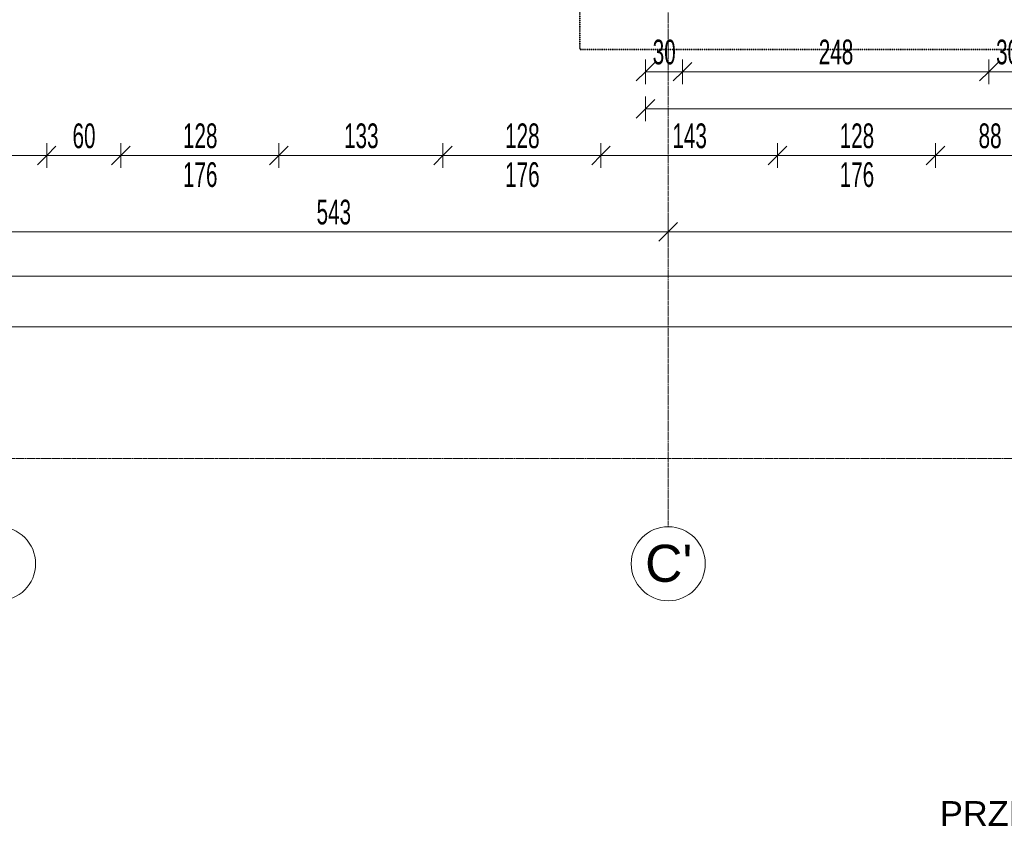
# Model space of a CAD drawing. Header units: millimetres. Extents: x -56965 to 15328, y -25411 to 16900.
# Tile 18 of 69: x -29662 to -21686, y -23801 to -17272. Entities that reach past the tile are written whole.
import ezdxf

# ---------------------------------------------------------------- set-up
doc = ezdxf.new("R2010")
doc.units = ezdxf.units.MM
doc.linetypes.add('__FK_przerywana', pattern=[3.2004, 1.6002, -1.6002])
doc.linetypes.add('Linia siatki', pattern=[22.225, 12.7, -3.175, 3.175, -3.175])
for name, color, linetype, lineweight in [('A-ANNO-DIMS', 7, 'Continuous', 5), ('A-ANNO-DIMS-100', 7, 'Continuous', 5), ('G-ANNO-SYMB', 7, 'Continuous', 5), ('S-GRID', 7, 'Continuous', 5), ('S-GRID-IDEN', 7, 'Continuous', 5)]:
    doc.layers.add(name, color=color, linetype=linetype, lineweight=lineweight)
doc.layers.add('A-DETL', color=7, linetype='Continuous', lineweight=5, true_color=0x00a600)
doc.styles.add('Arial', font='arial.ttf', dxfattribs={"height": 200})
doc.styles.add('Arial_2', font='arial.ttf', dxfattribs={"height": 300})
doc.styles.add('Arial_4', font='arial.ttf', dxfattribs={"width": 0.6, "height": 200})
doc.dimstyles.new('standard_wielkość_otworów', dxfattribs={"dimscale": 304.8, "dimtxt": 204.05188, "dimasz": 0.492126, "dimexe": 0.328084, "dimexo": 0.0625, "dimgap": 0, "dimtad": 1, "dimdec": 0, "dimlfac": 0.1, "dimzin": 0, "dimdsep": 46, "dimtxsty": 'Arial_4', "dimblk1": 'OBLIQUE', "dimblk2": 'OBLIQUE', "dimsah": 1, "dimcen": 0.09, "dimazin": 0, "dimtfac": 1, "dimtdec": 4, "dimtix": 1, "dimtmove": 0, "dimatfit": 3, "dimfxl": 0.328084, "dimfxlon": 1, "dimtvp": 1, "dimtolj": 1, "dimtzin": 0, "dimarcsym": 2})
doc.dimstyles.new('standard_wielkość_otworów_1', dxfattribs={"dimscale": 304.8, "dimtxt": 204.05188, "dimasz": 0.492126, "dimexe": 0.328084, "dimexo": 0.0625, "dimgap": 0, "dimtad": 1, "dimdec": 0, "dimlfac": 0.1, "dimzin": 0, "dimdsep": 46, "dimtxsty": 'Arial_4', "dimblk1": 'OBLIQUE', "dimblk2": 'OBLIQUE', "dimsah": 1, "dimcen": 0.09, "dimazin": 0, "dimtfac": 1, "dimtdec": 4, "dimtix": 1, "dimtmove": 0, "dimatfit": 3, "dimfxl": 0.328084, "dimfxlon": 1, "dimtvp": 1, "dimtolj": 1, "dimtzin": 0, "dimarcsym": 2})

# ---------------------------------------------------------------- blocks, each defined once
blk = doc.blocks.new('Siatka - SOsi_Sybol osi-348494-PARTER')
at = {"layer": 'S-GRID-IDEN', "color": 142, "true_color": 0x0080c0}
blk.add_circle((0, 0), 3, dxfattribs=at)
blk = doc.blocks.new('DIMBLOCK145-PARTER')
at = {"layer": 'A-ANNO-DIMS-100', "color": 250, "true_color": 0x303030, "transparency": 16777216}
for p, q in [((-36099.4, -19757.9), (-36099.4, -19657.9)), ((-36099.4, -19757.9), (-36024.4, -19682.9)), ((-2443.4, -19757.9), (-2443.4, -19657.9)), ((-2443.4, -19757.9), (-2368.4, -19682.9)), ((-36099.4, -19757.9), (-36174.4, -19832.9)), ((-36099.4, -19757.9), (-2443.4, -19757.9)), ((-36099.4, -19757.9), (-36099.4, -19857.9)), ((-2443.4, -19757.9), (-2518.4, -19832.9)), ((-2443.4, -19757.9), (-2443.4, -19857.9))]:
    blk.add_line(p, q, dxfattribs=at)
at = {"layer": 'A-ANNO-DIMS-100', "color": 0, "transparency": 16777216, "insert": (-19453.5, -19498.3), "char_height": 200, "width": 436.985, "attachment_point": 1, "line_spacing_factor": 0.941778, "style": 'Arial_4'}
blk.add_mtext('3366', dxfattribs=at)
blk = doc.blocks.new('_Oblique')
at = {"color": 0, "linetype": 'ByBlock', "lineweight": -2}
blk.add_line((-0.5, -0.5), (0.5, 0.5), dxfattribs=at)
blk = doc.blocks.new('DIMBLOCK146-PARTER')
at = {"layer": 'A-ANNO-DIMS-100', "color": 250, "true_color": 0x303030, "transparency": 16777216}
for p, q in [((-36099.4, -19348.6), (-36099.4, -19248.6)), ((-36099.4, -19348.6), (-36024.4, -19273.6)), ((-4703.4, -19348.6), (-4703.4, -19248.6)), ((-4703.4, -19348.6), (-4628.4, -19273.6)), ((-36099.4, -19348.6), (-36174.4, -19423.6)), ((-36099.4, -19348.6), (-4703.4, -19348.6)), ((-36099.4, -19348.6), (-36099.4, -19448.6)), ((-4703.4, -19348.6), (-4778.4, -19423.6)), ((-4703.4, -19348.6), (-4703.4, -19448.6))]:
    blk.add_line(p, q, dxfattribs=at)
at = {"layer": 'A-ANNO-DIMS-100', "color": 0, "transparency": 16777216, "insert": (-20583.5, -19088.9), "char_height": 200, "width": 436.985, "attachment_point": 1, "line_spacing_factor": 0.941778, "style": 'Arial_4'}
blk.add_mtext('3140', dxfattribs=at)
blk = doc.blocks.new('DIMBLOCK180-PARTER')
at = {"layer": 'A-ANNO-DIMS-100', "color": 250, "true_color": 0x303030, "transparency": 16777216}
for p, q in [((-30843.4, -18371.3), (-30843.4, -18271.3)), ((-30843.4, -18371.3), (-30768.4, -18296.3)), ((-29443.4, -18371.3), (-29443.4, -18271.3)), ((-29443.4, -18371.3), (-29368.4, -18296.3)), ((-30843.4, -18371.3), (-30918.4, -18446.3)), ((-30843.4, -18371.3), (-29443.4, -18371.3)), ((-30843.4, -18371.3), (-30843.4, -18471.3)), ((-29443.4, -18371.3), (-29518.4, -18446.3)), ((-29443.4, -18371.3), (-29443.4, -18471.3))]:
    blk.add_line(p, q, dxfattribs=at)
at = {"layer": 'A-ANNO-DIMS-100', "color": 0, "transparency": 16777216, "insert": (-30280, -18111.6), "char_height": 200, "width": 327.739, "attachment_point": 1, "line_spacing_factor": 0.941778, "style": 'Arial_4'}
blk.add_mtext('140', dxfattribs=at)
blk = doc.blocks.new('DIMBLOCK181-PARTER')
at = {"layer": 'A-ANNO-DIMS-100', "color": 250, "true_color": 0x303030, "transparency": 16777216}
for p, q in [((-29443.4, -18371.3), (-29443.4, -18271.3)), ((-29443.4, -18371.3), (-29368.4, -18296.3)), ((-28843.4, -18371.3), (-28843.4, -18271.3)), ((-28843.4, -18371.3), (-28768.4, -18296.3)), ((-29443.4, -18371.3), (-29518.4, -18446.3)), ((-29443.4, -18371.3), (-28843.4, -18371.3)), ((-29443.4, -18371.3), (-29443.4, -18471.3)), ((-28843.4, -18371.3), (-28918.4, -18446.3)), ((-28843.4, -18371.3), (-28843.4, -18471.3))]:
    blk.add_line(p, q, dxfattribs=at)
at = {"layer": 'A-ANNO-DIMS-100', "color": 0, "transparency": 16777216, "insert": (-29234.5, -18111.6), "char_height": 200, "width": 218.492, "attachment_point": 1, "line_spacing_factor": 0.941778, "style": 'Arial_4'}
blk.add_mtext('60', dxfattribs=at)
blk = doc.blocks.new('DIMBLOCK182-PARTER')
at = {"layer": 'A-ANNO-DIMS-100', "color": 250, "true_color": 0x303030, "transparency": 16777216}
for p, q in [((-28843.4, -18371.3), (-28843.4, -18271.3)), ((-28843.4, -18371.3), (-28768.4, -18296.3)), ((-27563.4, -18371.3), (-27563.4, -18271.3)), ((-27563.4, -18371.3), (-27488.4, -18296.3)), ((-28843.4, -18371.3), (-28918.4, -18446.3)), ((-28843.4, -18371.3), (-27563.4, -18371.3)), ((-28843.4, -18371.3), (-28843.4, -18471.3)), ((-27563.4, -18371.3), (-27638.4, -18446.3)), ((-27563.4, -18371.3), (-27563.4, -18471.3))]:
    blk.add_line(p, q, dxfattribs=at)
at = {"layer": 'A-ANNO-DIMS-100', "color": 0, "transparency": 16777216, "char_height": 200, "width": 327.739, "attachment_point": 1, "line_spacing_factor": 0.941778, "style": 'Arial_4'}
for s, insert in [('128', (-28340, -18111.6)), ('176', (-28340, -18425.6))]:
    blk.add_mtext(s, dxfattribs=dict(at, insert=insert))
blk = doc.blocks.new('DIMBLOCK183-PARTER')
at = {"layer": 'A-ANNO-DIMS-100', "color": 250, "true_color": 0x303030, "transparency": 16777216}
for p, q in [((-27563.4, -18371.3), (-27563.4, -18271.3)), ((-27563.4, -18371.3), (-27488.4, -18296.3)), ((-26233.4, -18371.3), (-26233.4, -18271.3)), ((-26233.4, -18371.3), (-26158.4, -18296.3)), ((-27563.4, -18371.3), (-27638.4, -18446.3)), ((-27563.4, -18371.3), (-26233.4, -18371.3)), ((-27563.4, -18371.3), (-27563.4, -18471.3)), ((-26233.4, -18371.3), (-26308.4, -18446.3)), ((-26233.4, -18371.3), (-26233.4, -18471.3))]:
    blk.add_line(p, q, dxfattribs=at)
at = {"layer": 'A-ANNO-DIMS-100', "color": 0, "transparency": 16777216, "insert": (-27035, -18111.6), "char_height": 200, "width": 327.739, "attachment_point": 1, "line_spacing_factor": 0.941778, "style": 'Arial_4'}
blk.add_mtext('133', dxfattribs=at)
blk = doc.blocks.new('DIMBLOCK184-PARTER')
at = {"layer": 'A-ANNO-DIMS-100', "color": 250, "true_color": 0x303030, "transparency": 16777216}
for p, q in [((-26233.4, -18371.3), (-26233.4, -18271.3)), ((-26233.4, -18371.3), (-26158.4, -18296.3)), ((-24953.4, -18371.3), (-24953.4, -18271.3)), ((-24953.4, -18371.3), (-24878.4, -18296.3)), ((-26233.4, -18371.3), (-26308.4, -18446.3)), ((-26233.4, -18371.3), (-24953.4, -18371.3)), ((-26233.4, -18371.3), (-26233.4, -18471.3)), ((-24953.4, -18371.3), (-25028.4, -18446.3)), ((-24953.4, -18371.3), (-24953.4, -18471.3))]:
    blk.add_line(p, q, dxfattribs=at)
at = {"layer": 'A-ANNO-DIMS-100', "color": 0, "transparency": 16777216, "char_height": 200, "width": 327.739, "attachment_point": 1, "line_spacing_factor": 0.941778, "style": 'Arial_4'}
for s, insert in [('128', (-25730, -18111.6)), ('176', (-25730, -18425.6))]:
    blk.add_mtext(s, dxfattribs=dict(at, insert=insert))
blk = doc.blocks.new('DIMBLOCK185-PARTER')
at = {"layer": 'A-ANNO-DIMS-100', "color": 250, "true_color": 0x303030, "transparency": 16777216}
for p, q in [((-24953.4, -18371.3), (-24953.4, -18271.3)), ((-24953.4, -18371.3), (-24878.4, -18296.3)), ((-23523.4, -18371.3), (-23523.4, -18271.3)), ((-23523.4, -18371.3), (-23448.4, -18296.3)), ((-24953.4, -18371.3), (-25028.4, -18446.3)), ((-24953.4, -18371.3), (-23523.4, -18371.3)), ((-24953.4, -18371.3), (-24953.4, -18471.3)), ((-23523.4, -18371.3), (-23598.4, -18446.3)), ((-23523.4, -18371.3), (-23523.4, -18471.3))]:
    blk.add_line(p, q, dxfattribs=at)
at = {"layer": 'A-ANNO-DIMS-100', "color": 0, "transparency": 16777216, "insert": (-24375, -18111.6), "char_height": 200, "width": 327.739, "attachment_point": 1, "line_spacing_factor": 0.941778, "style": 'Arial_4'}
blk.add_mtext('143', dxfattribs=at)
blk = doc.blocks.new('DIMBLOCK186-PARTER')
at = {"layer": 'A-ANNO-DIMS-100', "color": 250, "true_color": 0x303030, "transparency": 16777216}
for p, q in [((-23523.4, -18371.3), (-23523.4, -18271.3)), ((-23523.4, -18371.3), (-23448.4, -18296.3)), ((-22243.4, -18371.3), (-22243.4, -18271.3)), ((-22243.4, -18371.3), (-22168.4, -18296.3)), ((-23523.4, -18371.3), (-23598.4, -18446.3)), ((-23523.4, -18371.3), (-22243.4, -18371.3)), ((-23523.4, -18371.3), (-23523.4, -18471.3)), ((-22243.4, -18371.3), (-22318.4, -18446.3)), ((-22243.4, -18371.3), (-22243.4, -18471.3))]:
    blk.add_line(p, q, dxfattribs=at)
at = {"layer": 'A-ANNO-DIMS-100', "color": 0, "transparency": 16777216, "char_height": 200, "width": 327.739, "attachment_point": 1, "line_spacing_factor": 0.941778, "style": 'Arial_4'}
for s, insert in [('128', (-23020, -18111.6)), ('176', (-23020, -18425.6))]:
    blk.add_mtext(s, dxfattribs=dict(at, insert=insert))
blk = doc.blocks.new('DIMBLOCK187-PARTER')
at = {"layer": 'A-ANNO-DIMS-100', "color": 250, "true_color": 0x303030, "transparency": 16777216}
for p, q in [((-22243.4, -18371.3), (-22243.4, -18271.3)), ((-22243.4, -18371.3), (-22168.4, -18296.3)), ((-21363.4, -18371.3), (-21363.4, -18271.3)), ((-21363.4, -18371.3), (-21288.4, -18296.3)), ((-22243.4, -18371.3), (-22318.4, -18446.3)), ((-22243.4, -18371.3), (-21363.4, -18371.3)), ((-22243.4, -18371.3), (-22243.4, -18471.3)), ((-21363.4, -18371.3), (-21438.4, -18446.3)), ((-21363.4, -18371.3), (-21363.4, -18471.3))]:
    blk.add_line(p, q, dxfattribs=at)
at = {"layer": 'A-ANNO-DIMS-100', "color": 0, "transparency": 16777216, "insert": (-21894.5, -18111.6), "char_height": 200, "width": 218.492, "attachment_point": 1, "line_spacing_factor": 0.941778, "style": 'Arial_4'}
blk.add_mtext('88', dxfattribs=at)
blk = doc.blocks.new('DIMBLOCK204-PARTER')
at = {"layer": 'A-ANNO-DIMS-100', "color": 250, "true_color": 0x303030, "transparency": 16777216}
for p, q in [((-29833.4, -18988.5), (-29833.4, -18888.5)), ((-24408.4, -18988.5), (-24408.4, -18888.5)), ((-29833.4, -18988.5), (-29758.4, -18913.5)), ((-24408.4, -18988.5), (-24333.4, -18913.5)), ((-29833.4, -18988.5), (-29908.4, -19063.5)), ((-29833.4, -18988.5), (-24408.4, -18988.5)), ((-29833.4, -18988.5), (-29833.4, -19088.5)), ((-24408.4, -18988.5), (-24483.4, -19063.5)), ((-24408.4, -18988.5), (-24408.4, -19088.5))]:
    blk.add_line(p, q, dxfattribs=at)
at = {"layer": 'A-ANNO-DIMS-100', "color": 0, "transparency": 16777216, "insert": (-27257.5, -18728.9), "char_height": 200, "width": 327.739, "attachment_point": 1, "line_spacing_factor": 0.941778, "style": 'Arial_4'}
blk.add_mtext('543', dxfattribs=at)
blk = doc.blocks.new('DIMBLOCK205-PARTER')
at = {"layer": 'A-ANNO-DIMS-100', "color": 250, "true_color": 0x303030, "transparency": 16777216}
for p, q in [((-24408.4, -18988.5), (-24408.4, -18888.5)), ((-16468.4, -18988.5), (-16468.4, -18888.5)), ((-24408.4, -18988.5), (-24333.4, -18913.5)), ((-16468.4, -18988.5), (-16393.4, -18913.5)), ((-24408.4, -18988.5), (-24483.4, -19063.5)), ((-24408.4, -18988.5), (-16468.4, -18988.5)), ((-24408.4, -18988.5), (-24408.4, -19088.5)), ((-16468.4, -18988.5), (-16543.4, -19063.5)), ((-16468.4, -18988.5), (-16468.4, -19088.5))]:
    blk.add_line(p, q, dxfattribs=at)
at = {"layer": 'A-ANNO-DIMS-100', "color": 0, "transparency": 16777216, "insert": (-20575, -18728.9), "char_height": 200, "width": 327.739, "attachment_point": 1, "line_spacing_factor": 0.941778, "style": 'Arial_4'}
blk.add_mtext('794', dxfattribs=at)
blk = doc.blocks.new('DIMBLOCK361-PARTER')
at = {"layer": 'A-ANNO-DIMS-100', "color": 250, "true_color": 0x303030, "transparency": 16777216}
for p, q in [((-24593.4, -17692.7), (-24593.4, -17592.7)), ((-24593.4, -17692.7), (-24518.4, -17617.7)), ((-24293.4, -17692.7), (-24293.4, -17592.7)), ((-24293.4, -17692.7), (-24218.4, -17617.7)), ((-24593.4, -17692.7), (-24668.4, -17767.7)), ((-24593.4, -17692.7), (-24293.4, -17692.7)), ((-24593.4, -17692.7), (-24593.4, -17792.7)), ((-24293.4, -17692.7), (-24368.4, -17767.7)), ((-24293.4, -17692.7), (-24293.4, -17792.7))]:
    blk.add_line(p, q, dxfattribs=at)
at = {"layer": 'A-ANNO-DIMS-100', "color": 0, "transparency": 16777216, "insert": (-24534.5, -17433.1), "char_height": 200, "width": 218.492, "attachment_point": 1, "line_spacing_factor": 0.941778, "style": 'Arial_4'}
blk.add_mtext('30', dxfattribs=at)
blk = doc.blocks.new('DIMBLOCK362-PARTER')
at = {"layer": 'A-ANNO-DIMS-100', "color": 250, "true_color": 0x303030, "transparency": 16777216}
for p, q in [((-24293.4, -17692.7), (-24293.4, -17592.7)), ((-24293.4, -17692.7), (-24218.4, -17617.7)), ((-21811.7, -17692.7), (-21811.7, -17592.7)), ((-21811.7, -17692.7), (-21736.7, -17617.7)), ((-24293.4, -17692.7), (-24368.4, -17767.7)), ((-24293.4, -17692.7), (-21811.7, -17692.7)), ((-24293.4, -17692.7), (-24293.4, -17792.7)), ((-21811.7, -17692.7), (-21886.7, -17767.7)), ((-21811.7, -17692.7), (-21811.7, -17792.7))]:
    blk.add_line(p, q, dxfattribs=at)
at = {"layer": 'A-ANNO-DIMS-100', "color": 0, "transparency": 16777216, "insert": (-23189.1, -17433.1), "char_height": 200, "width": 327.739, "attachment_point": 1, "line_spacing_factor": 0.941778, "style": 'Arial_4'}
blk.add_mtext('248', dxfattribs=at)
blk = doc.blocks.new('DIMBLOCK363-PARTER')
at = {"layer": 'A-ANNO-DIMS-100', "color": 250, "true_color": 0x303030, "transparency": 16777216}
for p, q in [((-21811.7, -17692.7), (-21811.7, -17592.7)), ((-21811.7, -17692.7), (-21736.7, -17617.7)), ((-21511.7, -17692.7), (-21511.7, -17592.7)), ((-21511.7, -17692.7), (-21436.7, -17617.7)), ((-21811.7, -17692.7), (-21886.7, -17767.7)), ((-21811.7, -17692.7), (-21511.7, -17692.7)), ((-21811.7, -17692.7), (-21811.7, -17792.7)), ((-21511.7, -17692.7), (-21586.7, -17767.7)), ((-21511.7, -17692.7), (-21511.7, -17792.7))]:
    blk.add_line(p, q, dxfattribs=at)
at = {"layer": 'A-ANNO-DIMS-100', "color": 0, "transparency": 16777216, "insert": (-21752.8, -17433.1), "char_height": 200, "width": 218.492, "attachment_point": 1, "line_spacing_factor": 0.941778, "style": 'Arial_4'}
blk.add_mtext('30', dxfattribs=at)
blk = doc.blocks.new('DIMBLOCK368-PARTER')
at = {"layer": 'A-ANNO-DIMS-100', "color": 250, "true_color": 0x303030, "transparency": 16777216}
for p, q in [((-24593.4, -17994.1), (-24593.4, -17894.1)), ((-24593.4, -17994.1), (-24518.4, -17919.1)), ((-16098.4, -17994.1), (-16098.4, -17894.1)), ((-16098.4, -17994.1), (-16023.4, -17919.1)), ((-24593.4, -17994.1), (-24668.4, -18069.1)), ((-24593.4, -17994.1), (-16098.4, -17994.1)), ((-24593.4, -17994.1), (-24593.4, -18094.1)), ((-16098.4, -17994.1), (-16173.4, -18069.1)), ((-16098.4, -17994.1), (-16098.4, -18094.1))]:
    blk.add_line(p, q, dxfattribs=at)
at = {"layer": 'A-ANNO-DIMS-100', "color": 0, "transparency": 16777216, "insert": (-20482.5, -17734.4), "char_height": 200, "width": 327.739, "attachment_point": 1, "line_spacing_factor": 0.941778, "style": 'Arial_4'}
blk.add_mtext('850', dxfattribs=at)

msp = doc.modelspace()

# ---------------------------------------------------------------- linework, layer by layer
at = {"layer": 'A-DETL', "color": 5, "linetype": '__FK_przerywana', "lineweight": 35, "true_color": 0x0000ff}
for p, q in [((-25124.54454, -17514.40745), (-25124.54454, -12757.24914)), ((-15544.98669, -17514.40745), (-25124.54454, -17514.40745))]:
    msp.add_line(p, q, dxfattribs=at)
at = {"layer": 'S-GRID', "linetype": 'Linia siatki'}
for p, q in [((-24408.41602, 10521.57226), (-24408.41602, -21375.48764)), ((-55866.74056, -20824.40745), (1287.74041, -20824.40745))]:
    msp.add_line(p, q, dxfattribs=at)

# ---------------------------------------------------------------- block references
at = {"layer": 'S-GRID-IDEN', "color": 142, "true_color": 0x0080c0, "xscale": 99.99999999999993, "yscale": 99.99999999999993, "zscale": 99.99999999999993, "rotation": 180}
for p in [(-29833.41602, -21675.48764), (-24408.41602, -21675.48764)]:
    msp.add_blockref('Siatka - SOsi_Sybol osi-348494-PARTER', p, dxfattribs=at)

# ---------------------------------------------------------------- texts
at = {"layer": 'G-ANNO-SYMB', "insert": (-22208.33163, -23597.07081), "char_height": 200, "width": 2172.573125, "attachment_point": 1, "style": 'Arial', "bg_fill": 3, "box_fill_scale": 1.25, "bg_fill_color": 256, "bg_fill_true_color": 13158600, "bg_fill_transparency": 0}
msp.add_mtext('PRZEKRÓJ A', dxfattribs=at)
at = {"layer": 'S-GRID-IDEN', "color": 142, "true_color": 0x0080c0, "insert": (-24595.87738, -21521.58807), "char_height": 300, "width": 464.97875, "attachment_point": 1, "style": 'Arial_2'}
msp.add_mtext("C'", dxfattribs=at)

# ---------------------------------------------------------------- dimensions: what is measured, and where the dimension line sits
at = {"layer": 'A-ANNO-DIMS', "color": 250, "true_color": 0x303030}
for base, p1, p2, dimstyle, override, picture, middle in [((-24293.41602, -17692.69827), (-24593.41602, -17592.69827), (-24293.41602, -17592.69827), 'standard_wielkość_otworów_1', {"dimpost": '<>', "dimfxl": 300}, 'DIMBLOCK361-PARTER', (-24443.41602, -17590.51546)), ((-21811.74936, -17692.69827), (-24293.41602, -17592.69827), (-21811.74936, -17592.69827), 'standard_wielkość_otworów_1', {"dimpost": '<>', "dimfxl": 2481.666667}, 'DIMBLOCK362-PARTER', (-23052.58269, -17590.58367)), ((-21511.74936, -17692.69827), (-21811.74936, -17592.69827), (-21511.74936, -17592.69827), 'standard_wielkość_otworów_1', {"dimpost": '<>', "dimfxl": 300}, 'DIMBLOCK363-PARTER', (-21661.74936, -17590.51546)), ((-16098.4160230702, -17994.0740160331), (-24593.4160230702, -17894.0740160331), (-16098.4160230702, -17894.0740160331), 'standard_wielkość_otworów_1', {"dimpost": '<>', "dimfxl": 8495}, 'DIMBLOCK368-PARTER', (-20345.9160230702, -17891.9594178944)), ((-29443.41602, -18371.28449), (-30843.41602, -18271.28449), (-29443.41602, -18271.28449), 'standard_wielkość_otworów', {"dimpost": '<>', "dimfxl": 1400}, 'DIMBLOCK180-PARTER', (-30143.41602, -18269.1699)), ((-28843.41602, -18371.28449), (-29443.41602, -18271.28449), (-28843.41602, -18271.28449), 'standard_wielkość_otworów', {"dimpost": '<>', "dimfxl": 600}, 'DIMBLOCK181-PARTER', (-29143.41602, -18269.1699)), ((-26233.41602, -18371.28449), (-27563.41602, -18271.28449), (-26233.41602, -18271.28449), 'standard_wielkość_otworów', {"dimpost": '<>', "dimfxl": 1330}, 'DIMBLOCK183-PARTER', (-26898.41602, -18269.10168)), ((-23523.41602, -18371.28449), (-24953.41602, -18271.28449), (-23523.41602, -18271.28449), 'standard_wielkość_otworów', {"dimpost": '<>', "dimfxl": 1430}, 'DIMBLOCK185-PARTER', (-24238.41602, -18269.10168)), ((-21363.41602, -18371.28449), (-22243.41602, -18271.28449), (-21363.41602, -18271.28449), 'standard_wielkość_otworów', {"dimpost": '<>', "dimfxl": 880}, 'DIMBLOCK187-PARTER', (-21803.41602, -18269.1699)), ((-24408.4160230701, -18988.5156191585), (-29833.4160230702, -18888.5156191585), (-24408.4160230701, -18888.5156191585), 'standard_wielkość_otworów', {"dimpost": '<>', "dimfxl": 5425}, 'DIMBLOCK204-PARTER', (-27120.9160230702, -18886.3328081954)), ((-16468.41602, -18988.51562), (-24408.41602, -18888.51562), (-16468.41602, -18888.51562), 'standard_wielkość_otworów', {"dimpost": '<>', "dimfxl": 7940}, 'DIMBLOCK205-PARTER', (-20438.41602, -18886.40102)), ((-4703.41602, -19348.56375), (-36099.41602, -19248.56375), (-4703.41602, -19248.56375), 'standard_wielkość_otworów', {"dimpost": '<>', "dimfxl": 31396}, 'DIMBLOCK146-PARTER', (-20401.41602, -19246.38094)), ((-2443.41602, -19757.90379), (-36099.41602, -19657.90379), (-2443.41602, -19657.90379), 'standard_wielkość_otworów', {"dimpost": '<>', "dimfxl": 33656}, 'DIMBLOCK145-PARTER', (-19271.41602, -19655.72098))]:
    dim = msp.add_linear_dim(base=base, p1=p1, p2=p2, dimstyle=dimstyle, override=override, dxfattribs=at)
    dim.commit()
    dim.dimension.update_dxf_attribs({"geometry": picture, "text_midpoint": middle})
for base, p1, p2, picture, middle in [((-27563.41602, -18371.28449), (-28843.41602, -18271.28449), (-27563.41602, -18271.28449), 'DIMBLOCK182-PARTER', (-28203.41602, -18371.28449)), ((-24953.41602, -18371.28449), (-26233.41602, -18271.28449), (-24953.41602, -18271.28449), 'DIMBLOCK184-PARTER', (-25593.41602, -18371.28449)), ((-22243.41602, -18371.28449), (-23523.41602, -18271.28449), (-22243.41602, -18271.28449), 'DIMBLOCK186-PARTER', (-22883.41602, -18371.28449))]:
    dim = msp.add_linear_dim(base=base, p1=p1, p2=p2, text='<>\\X176', dimstyle='standard_wielkość_otworów', override={"dimpost": '<>', "dimfxl": 1280}, dxfattribs=at)
    dim.commit()
    dim.dimension.update_dxf_attribs({"geometry": picture, "text_midpoint": middle})

doc.saveas('drawing.dxf')
